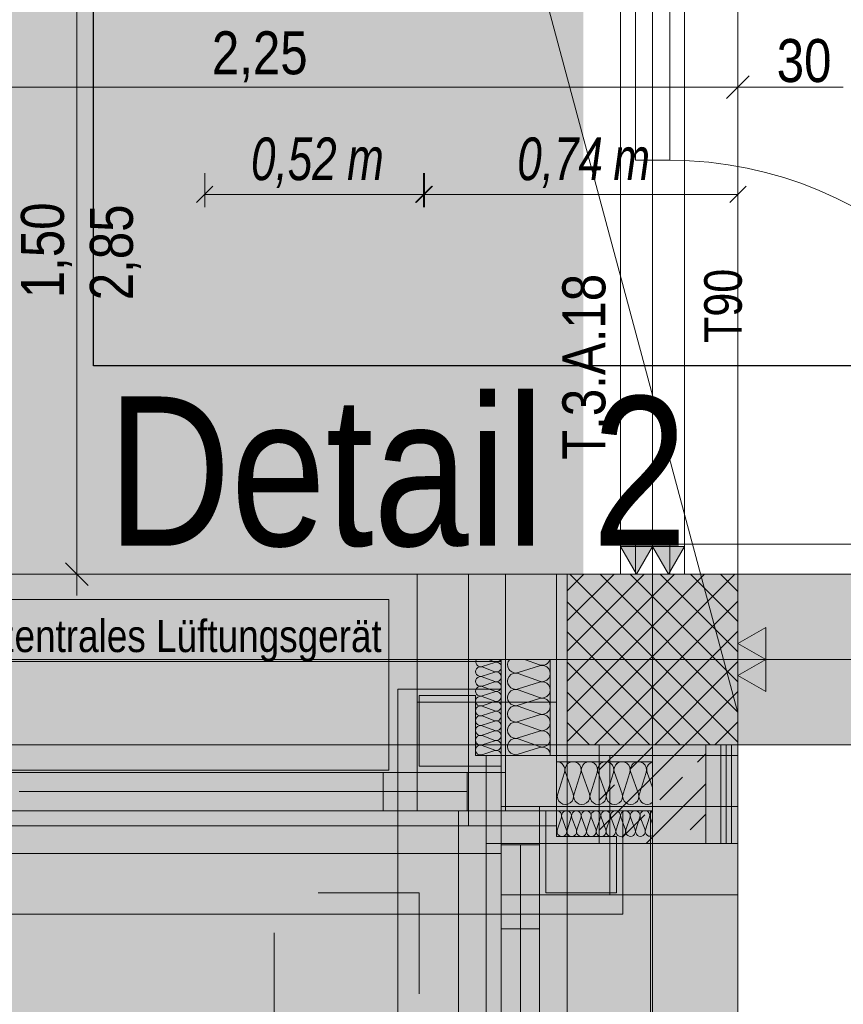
# Model space of a CAD drawing. Extents: x -620 to 300, y 62 to 1112.
# Tile 51 of 53: x -485 to -447, y 593 to 639. Entities that reach past the tile are written whole.
import ezdxf
from ezdxf.lldxf.tags import DXFTag

# ---------------------------------------------------------------- set-up
doc = ezdxf.new("R2010")
doc.units = 0
doc.layers.get('0').update_dxf_attribs({"lineweight": 13})
for name, color, linetype, lineweight, true_color in [('00 -Bauelemente -Dämmung innen', 7, 'Continuous', 9, 0xff7fe6), ('00 -Bauelemente -Gipskarton', 7, 'Continuous', 9, 0xff7fe6), ('30 -33 Aussenwände- 3 Aussenstützen', 7, 'Continuous', 50, 0x0000dd), ('30 -33 Aussenwände- 7 Fassade_ Elemente', 7, 'Continuous', 9, 0x00aacc), ('30 -34 Innenwände- 1 tragend', 7, 'Continuous', 13, 0xdd0806), ('30 -34 Innenwände- 2 nichttragend', 7, 'Continuous', 18, 0xff7fe6), ('30 -34 Innenwände- 4 Türen_Fenster', 7, 'Continuous', 15, 0x9955ff), ('30 -35 Decken- 1 Konstruktion-Träger- Stahlbeton', 7, 'grob-A06GA1UR8I', 13, 0x33aa00), ('30 -35 Decken- 1 Konstruktion-Träger- Stahlbeton -Ortbeton', 7, 'grob-A06GA1UR8I', 13, 0x33aa00), ('70 -72 Beschriftung- 1 Beschriftung allgemein', 7, 'Continuous', 9, 0xff6633), ('70 -72 Beschriftung- 2 Beschriftung Bauteile', 7, 'Continuous', 9, 0x9999ff), ('70 -76 Bemaßung- 2 Allgemein', 7, 'Continuous', 5, 0x6666cc), ('E_Aussparung Bemaßung', 5, 'Continuous', 9, 0x0000ff), ('E_Leerrohr_Detailnummer', 1, 'Continuous', 25, 0xff0000), ('iwb_Layout BA_Markierung', 7, 'Continuous', 9, 0xbadcdc), ('iwb_Schraffur_ Verglasung', 5, 'Continuous', 13, 0x0000ff), ('iwb_Schraffur_BW', 7, 'Continuous', 13, 0x7400e8), ('iwb_Schraffur_Unterzug', 7, 'Continuous', 5, 0xffffcc)]:
    doc.layers.add(name, color=color, linetype=linetype, lineweight=lineweight, true_color=true_color)
doc.layers.add('70 -71 Achsen- 1 Gebäudeachsen', color=7, linetype='STRICHPUNKT2-A06GA1UQ8I', lineweight=18)
doc.layers.add('Keine', color=7, linetype='Continuous', lineweight=9)
doc.styles.get("Standard").update_dxf_attribs({"font": 'ARIALN.TTF'})
tags = doc.linetypes.add('grob-A06GA1UR8I', pattern=[14, 3, -8, 3]).pattern_tags.tags
tags[8:9] = [DXFTag(74, 4), DXFTag(75, 0), DXFTag(340, '0'), DXFTag(46, 0.0), DXFTag(50, 0.0), DXFTag(44, 0.0), DXFTag(45, 0.0)]
tags[6:7] = [DXFTag(74, 4), DXFTag(75, 0), DXFTag(340, '0'), DXFTag(46, 0.0), DXFTag(50, 0.0), DXFTag(44, 0.0), DXFTag(45, 0.0)]
tags[4:5] = [DXFTag(74, 4), DXFTag(75, 0), DXFTag(340, '0'), DXFTag(46, 0.0), DXFTag(50, 0.0), DXFTag(44, 0.0), DXFTag(45, 0.0)]
tags = doc.linetypes.add('STRICHPUNKT2-A06GA1UQ8I', pattern=[12.7, 6.35, -3.175, 0, -3.175]).pattern_tags.tags
tags[10:11] = [DXFTag(74, 4), DXFTag(75, 0), DXFTag(340, '0'), DXFTag(46, 0.0), DXFTag(50, 0.0), DXFTag(44, 0.0), DXFTag(45, 0.0)]
tags[8:9] = [DXFTag(74, 4), DXFTag(75, 0), DXFTag(340, '0'), DXFTag(46, 0.0), DXFTag(50, 0.0), DXFTag(44, 0.0), DXFTag(45, 0.0)]
tags[6:7] = [DXFTag(74, 4), DXFTag(75, 0), DXFTag(340, '0'), DXFTag(46, 0.0), DXFTag(50, 0.0), DXFTag(44, 0.0), DXFTag(45, 0.0)]
tags[4:5] = [DXFTag(74, 4), DXFTag(75, 0), DXFTag(340, '0'), DXFTag(46, 0.0), DXFTag(50, 0.0), DXFTag(44, 0.0), DXFTag(45, 0.0)]

# ---------------------------------------------------------------- blocks, each defined once
blk = doc.blocks.new('Polygon-A06GA1UI8I')
at = {"color": 0, "linetype": 'ByBlock', "lineweight": -2, "ltscale": 0.13}
blk.add_solid([(-458.92, 86.609), (-538.631, 86.396), (-458.753, 1083.814), (-538.631, 1083.814)], dxfattribs=at)
blk = doc.blocks.new('Referenz-A06GA1UT8I')
at = {"layer": '00 -Bauelemente -Dämmung innen', "color": 0, "linetype": 'Continuous', "lineweight": -2, "ltscale": 0.13}
for p, q in [((-453.079, 600.813), (-453.079, 605.453)), ((-452.379, 600.813), (-452.379, 605.453))]:
    blk.add_line(p, q, dxfattribs=at)
at = {"layer": '00 -Bauelemente -Gipskarton', "color": 0, "linetype": 'Continuous', "lineweight": -2, "ltscale": 0.13}
for p, q in [((-452.379, 600.813), (-452.379, 605.453)), ((-452.129, 600.813), (-452.129, 605.453)), ((-451.879, 600.813), (-451.879, 605.453))]:
    blk.add_line(p, q, dxfattribs=at)
at = {"layer": '30 -33 Aussenwände- 3 Aussenstützen', "color": 0, "lineweight": -2}
for p, q in [((-459.579, 612.672), (-458.797, 613.453)), ((-459.579, 611.258), (-457.383, 613.453)), ((-459.579, 609.843), (-455.969, 613.453)), ((-459.579, 608.429), (-454.554, 613.453)), ((-459.579, 607.015), (-453.14, 613.453)), ((-459.579, 605.601), (-451.726, 613.453)), ((-459.461, 613.453), (-451.579, 605.571)), ((-458.046, 613.453), (-451.579, 606.985)), ((-456.632, 613.453), (-451.579, 608.4)), ((-455.218, 613.453), (-451.579, 609.814)), ((-453.804, 613.453), (-451.579, 611.228)), ((-452.39, 613.453), (-451.579, 612.642)), ((-459.579, 612.157), (-452.875, 605.453)), ((-458.312, 605.453), (-451.579, 612.187)), ((-459.579, 610.743), (-454.289, 605.453)), ((-456.897, 605.453), (-451.579, 610.772)), ((-455.579, 610.453), (-455.579, 608.453)), ((-456.579, 609.453), (-454.579, 609.453)), ((-455.483, 605.453), (-451.579, 609.358)), ((-459.579, 609.329), (-455.703, 605.453)), ((-459.579, 607.914), (-457.118, 605.453)), ((-454.069, 605.453), (-451.579, 607.944)), ((-459.579, 606.5), (-458.532, 605.453)), ((-452.655, 605.453), (-451.579, 606.53))]:
    blk.add_line(p, q, dxfattribs=at)
at = {"layer": '30 -33 Aussenwände- 3 Aussenstützen', "color": 0, "linetype": 'Continuous', "lineweight": -2, "ltscale": 0.13}
for p, q in [((-451.579, 613.453), (-459.579, 613.453)), ((-459.579, 613.453), (-459.579, 605.453)), ((-451.579, 605.453), (-451.579, 613.453)), ((-459.579, 605.453), (-451.579, 605.453))]:
    blk.add_line(p, q, dxfattribs=at)
at = {"layer": '30 -33 Aussenwände- 7 Fassade_ Elemente', "color": 0, "linetype": 'Continuous', "lineweight": -2, "ltscale": 0.13}
for p, q in [((-538.631, 613.453), (-460.079, 613.453)), ((-466.619, 613.453), (-471.265, 613.453)), ((-466.619, 613.453), (-464.219, 613.453)), ((-466.619, 607.453), (-466.619, 613.453)), ((-464.219, 613.453), (-464.219, 607.453)), ((-464.219, 613.453), (-460.079, 613.453)), ((-464.219, 607.453), (-464.219, 613.453)), ((-462.479, 613.453), (-460.079, 613.453)), ((-462.479, 607.453), (-462.479, 613.453)), ((-460.079, 613.453), (-460.079, 602.353)), ((-460.079, 613.453), (-460.079, 607.453)), ((-460.079, 613.453), (-460.079, 607.453)), ((-455.579, 610.453), (-455.579, 608.453)), ((-462.975, 609.334), (-463.297, 609.454)), ((-462.679, 609.453), (-462.679, 604.953)), ((-460.879, 609.191), (-461.589, 609.453)), ((-460.379, 604.953), (-460.379, 609.453)), ((-456.579, 609.453), (-454.579, 609.453)), ((-462.975, 609.312), (-463.576, 609.12)), ((-463.576, 609.097), (-462.976, 608.875)), ((-460.879, 609.153), (-461.879, 608.832)), ((-462.976, 608.852), (-463.576, 608.66)), ((-463.576, 608.637), (-462.976, 608.415)), ((-461.879, 608.794), (-460.879, 608.425)), ((-467.519, 608.053), (-467.519, 550.853)), ((-462.679, 608.053), (-467.519, 608.053)), ((-462.976, 608.393), (-463.576, 608.2)), ((-463.576, 608.178), (-462.977, 607.956)), ((-462.679, 604.953), (-462.679, 608.053)), ((-460.879, 608.387), (-461.879, 608.066)), ((-461.879, 608.028), (-460.879, 607.659)), ((-463.879, 607.753), (-466.519, 607.753)), ((-466.519, 607.753), (-466.519, 604.453)), ((-463.878, 604.953), (-463.879, 607.753)), ((-462.977, 607.933), (-463.577, 607.741)), ((-463.577, 607.718), (-462.977, 607.496)), ((-460.879, 607.621), (-461.879, 607.3)), ((-466.619, 602.353), (-466.619, 607.453)), ((-464.219, 607.453), (-466.619, 607.453)), ((-464.219, 607.453), (-464.219, 601.653)), ((-460.079, 607.453), (-464.219, 607.453)), ((-460.079, 607.453), (-464.219, 607.453)), ((-462.977, 607.473), (-463.577, 607.281)), ((-463.577, 607.259), (-462.977, 607.036)), ((-460.079, 607.453), (-462.479, 607.453)), ((-462.479, 607.453), (-460.079, 607.453)), ((-462.479, 602.353), (-462.479, 607.453)), ((-462.479, 602.353), (-462.479, 607.453)), ((-461.879, 607.262), (-460.879, 606.893)), ((-460.079, 607.453), (-460.079, 601.653)), ((-460.079, 607.453), (-460.079, 601.653)), ((-460.079, 604.953), (-460.079, 607.453)), ((-462.977, 607.014), (-463.577, 606.821)), ((-463.577, 606.799), (-462.978, 606.577)), ((-460.879, 606.855), (-461.879, 606.534)), ((-462.978, 606.554), (-463.578, 606.362)), ((-463.578, 606.339), (-462.978, 606.117)), ((-461.879, 606.496), (-460.879, 606.127)), ((-462.978, 606.095), (-463.578, 605.902)), ((-463.578, 605.88), (-462.978, 605.657)), ((-460.879, 606.089), (-461.879, 605.768)), ((-461.879, 605.73), (-460.879, 605.361)), ((-462.978, 605.635), (-463.578, 605.443)), ((-463.578, 605.42), (-462.979, 605.198)), ((-460.879, 605.323), (-461.879, 605.002)), ((-462.678, 604.953), (-463.878, 604.953)), ((-462.979, 605.175), (-463.579, 604.983)), ((-463.379, 604.953), (-463.379, 601.653)), ((-457.579, 604.953), (-463.379, 604.953)), ((-451.579, 604.953), (-462.679, 604.953)), ((-462.679, 604.453), (-462.678, 604.953)), ((-462.679, 604.953), (-460.379, 604.953)), ((-457.579, 604.953), (-460.079, 604.953)), ((-457.579, 600.813), (-457.579, 604.953)), ((-457.579, 600.813), (-457.579, 604.953)), ((-457.579, 604.953), (-451.579, 604.953)), ((-457.579, 602.553), (-457.579, 604.953)), ((-457.579, 604.953), (-451.579, 604.953)), ((-451.579, 553.953), (-451.579, 604.953)), ((-451.579, 604.953), (-451.579, 602.553)), ((-451.579, 604.953), (-451.579, 600.813)), ((-466.519, 604.453), (-462.679, 604.453)), ((-460.079, 602.353), (-460.079, 604.653)), ((-460.079, 604.653), (-455.579, 604.653)), ((-486.879, 604.153), (-462.479, 604.153)), ((-466.619, 604.153), (-471.265, 604.153)), ((-468.219, 604.153), (-466.619, 604.153)), ((-468.219, 602.353), (-468.219, 604.153)), ((-466.619, 602.353), (-466.619, 604.153)), ((-466.619, 604.153), (-466.619, 602.353)), ((-464.279, 604.153), (-462.479, 604.153)), ((-464.279, 602.353), (-464.279, 604.153)), ((-462.479, 604.153), (-462.479, 602.353)), ((-462.479, 604.153), (-462.479, 602.353)), ((-459.709, 604.153), (-460.03, 603.153)), ((-459.302, 603.153), (-459.671, 604.153)), ((-458.943, 604.153), (-459.264, 603.153)), ((-458.536, 603.153), (-458.905, 604.153)), ((-458.177, 604.153), (-458.498, 603.153)), ((-457.77, 603.153), (-458.139, 604.153)), ((-457.411, 604.153), (-457.732, 603.153)), ((-457.004, 603.153), (-457.373, 604.153)), ((-456.645, 604.153), (-456.966, 603.153)), ((-456.238, 603.153), (-456.607, 604.153)), ((-455.879, 604.153), (-456.2, 603.153)), ((-455.841, 604.153), (-455.579, 603.443)), ((-485.279, 603.253), (-464.279, 603.253)), ((-471.265, 603.253), (-468.219, 603.253)), ((-462.679, 602.553), (-462.679, 556.353)), ((-460.879, 602.553), (-462.679, 602.553)), ((-462.679, 601.653), (-462.679, 602.553)), ((-462.679, 600.753), (-462.679, 602.553)), ((-462.679, 602.553), (-457.579, 602.553)), ((-462.679, 602.553), (-460.879, 602.553)), ((-460.879, 556.353), (-460.879, 602.553)), ((-460.879, 602.553), (-460.879, 600.753)), ((-451.579, 602.553), (-457.579, 602.553)), ((-462.479, 602.353), (-486.879, 602.353)), ((-471.265, 602.353), (-466.619, 602.353)), ((-466.619, 602.353), (-468.219, 602.353)), ((-467.519, 601.653), (-467.519, 602.353)), ((-467.519, 602.353), (-466.619, 602.353)), ((-462.479, 602.353), (-464.279, 602.353)), ((-463.379, 601.653), (-463.379, 602.353)), ((-463.379, 602.353), (-462.479, 602.353)), ((-463.379, 602.353), (-462.479, 602.353)), ((-463.379, 601.653), (-463.379, 602.353)), ((-460.579, 602.353), (-460.079, 602.353)), ((-460.579, 598.513), (-460.579, 602.353)), ((-460.079, 602.353), (-456.979, 602.353)), ((-460.079, 602.353), (-460.079, 601.153)), ((-455.579, 602.353), (-460.079, 602.353)), ((-459.857, 602.053), (-460.049, 601.453)), ((-459.612, 601.453), (-459.834, 602.053)), ((-459.397, 602.054), (-459.589, 601.453)), ((-459.152, 601.454), (-459.375, 602.054)), ((-458.937, 602.054), (-459.13, 601.454)), ((-458.693, 601.454), (-458.915, 602.054)), ((-458.478, 602.054), (-458.67, 601.454)), ((-458.233, 601.455), (-458.455, 602.054)), ((-458.018, 602.055), (-458.211, 601.455)), ((-457.773, 601.455), (-457.996, 602.055)), ((-457.559, 602.055), (-457.751, 601.455)), ((-457.314, 601.455), (-457.536, 602.055)), ((-457.099, 602.055), (-457.291, 601.455)), ((-456.854, 601.456), (-457.076, 602.055)), ((-456.979, 602.353), (-456.979, 597.513)), ((-456.639, 602.056), (-456.832, 601.456)), ((-456.394, 601.456), (-456.617, 602.056)), ((-456.18, 602.056), (-456.372, 601.456)), ((-455.935, 601.456), (-456.157, 602.056)), ((-455.72, 602.056), (-455.912, 601.456)), ((-455.697, 602.056), (-455.578, 601.735)), ((-463.379, 601.653), (-538.631, 601.653)), ((-464.219, 601.653), (-467.519, 601.653)), ((-464.219, 601.653), (-463.379, 601.653)), ((-463.379, 601.653), (-463.379, 600.813)), ((-463.379, 601.653), (-462.679, 601.653)), ((-460.079, 601.653), (-463.379, 601.653)), ((-460.079, 601.653), (-463.379, 601.653)), ((-463.379, 376.653), (-463.379, 601.653)), ((-460.079, 601.153), (-457.279, 601.153)), ((-457.279, 601.153), (-457.279, 598.513)), ((-463.379, 600.813), (-457.579, 600.813)), ((-463.379, 600.813), (-463.379, 597.513)), ((-460.879, 600.753), (-462.679, 600.753)), ((-461.779, 600.753), (-461.779, 558.153)), ((-457.579, 598.413), (-457.579, 600.813)), ((-457.579, 600.813), (-451.579, 600.813)), ((-451.579, 600.813), (-457.579, 600.813)), ((-451.579, 600.813), (-451.579, 598.413)), ((-466.519, 598.513), (-471.265, 598.513)), ((-466.519, 593.767), (-466.519, 598.513)), ((-462.679, 597.513), (-462.679, 598.413)), ((-462.679, 598.413), (-457.579, 598.413)), ((-462.679, 596.813), (-462.679, 598.413)), ((-462.679, 593.767), (-462.679, 598.413)), ((-462.679, 598.413), (-460.879, 598.413)), ((-462.679, 598.413), (-460.879, 598.413)), ((-460.879, 598.413), (-460.879, 596.813)), ((-460.879, 598.413), (-460.879, 593.767)), ((-457.279, 598.513), (-460.579, 598.513)), ((-451.579, 598.413), (-457.579, 598.413)), ((-451.579, 598.413), (-451.579, 593.767)), ((-456.979, 597.513), (-538.631, 597.513)), ((-471.265, 597.513), (-467.519, 597.513)), ((-467.519, 597.513), (-467.519, 593.767)), ((-463.379, 597.513), (-462.679, 597.513)), ((-460.879, 596.813), (-462.679, 596.813)), ((-461.779, 593.767), (-461.779, 596.813))]:
    blk.add_line(p, q, dxfattribs=at)
at = {"layer": '30 -33 Aussenwände- 7 Fassade_ Elemente', "color": 0, "linetype": 'grob-A06GA1UR8I', "lineweight": -2, "ltscale": 0.13}
for p, q in [((-509.949, 612.253), (-467.949, 612.253)), ((-467.949, 612.253), (-467.949, 604.253)), ((-467.949, 604.253), (-509.949, 604.253))]:
    blk.add_line(p, q, dxfattribs=at)
at = {"layer": '30 -33 Aussenwände- 7 Fassade_ Elemente', "color": 0, "lineweight": -2}
for p, q in [((-462.679, 609.353), (-486.879, 609.353)), ((-462.679, 604.153), (-462.679, 609.353)), ((-485.279, 604.153), (-464.279, 604.153)), ((-464.279, 604.153), (-464.279, 602.353)), ((-464.279, 604.153), (-462.679, 604.153)), ((-462.679, 604.153), (-462.679, 602.353)), ((-485.279, 603.253), (-464.279, 603.253)), ((-464.279, 602.353), (-485.279, 602.353)), ((-464.679, 602.353), (-462.679, 602.353)), ((-464.679, 556.553), (-464.679, 602.353)), ((-462.679, 602.353), (-464.279, 602.353)), ((-460.879, 602.353), (-462.679, 602.353)), ((-462.679, 602.353), (-462.679, 600.353)), ((-462.679, 602.353), (-462.679, 600.753)), ((-460.879, 600.753), (-460.879, 602.353)), ((-455.679, 602.353), (-460.879, 602.353)), ((-455.679, 556.553), (-455.679, 602.353)), ((-462.679, 558.153), (-462.679, 600.753)), ((-460.879, 600.753), (-462.679, 600.753)), ((-461.779, 600.753), (-461.779, 558.153)), ((-460.879, 600.753), (-460.879, 558.153)), ((-462.679, 600.353), (-486.879, 600.353))]:
    blk.add_line(p, q, dxfattribs=at)
at = {"layer": '30 -33 Aussenwände- 7 Fassade_ Elemente', "color": 0, "linetype": 'Continuous', "lineweight": -2, "ltscale": 0.13}
for centre, major_axis, end_param in [((-463.646, 609.338), (-0.198, 0.116), 2.411197), ((-462.905, 609.553), (-0.071, -0.219), 1.434048), ((-462.905, 609.093), (0.186, 0.135), 1.254884), ((-461.996, 609.196), (-0.283, 0.257), 2.619647), ((-460.761, 609.555), (-0.117, -0.364), 1.613483), ((-463.646, 608.879), (0.071, 0.219), 3.765224), ((-463.646, 608.879), (-0.186, 0.135), 1.255075), ((-463.646, 608.879), (0.071, 0.219), 1.255075), ((-462.905, 609.093), (-0.071, -0.219), 1.254884), ((-462.906, 608.634), (0.186, 0.135), 1.254884), ((-462.906, 608.634), (-0.071, -0.219), 3.764652), ((-462.905, 609.093), (0.186, -0.135), 1.254884), ((-460.761, 608.789), (0.31, 0.225), 1.254884), ((-460.761, 608.789), (0.31, -0.225), 1.254884), ((-463.647, 608.419), (0.071, 0.219), 3.765224), ((-463.647, 608.419), (-0.186, 0.135), 1.255075), ((-463.646, 608.879), (-0.186, -0.135), 1.255075), ((-463.647, 608.419), (0.071, 0.219), 1.255075), ((-462.906, 608.174), (-0.071, -0.219), 3.764652), ((-462.906, 608.634), (-0.071, -0.219), 1.254884), ((-462.906, 608.174), (0.186, 0.135), 1.254884), ((-462.906, 608.634), (0.186, -0.135), 1.254884), ((-461.996, 608.43), (0.117, 0.364), 3.765224), ((-461.996, 608.43), (-0.31, 0.225), 1.255075), ((-461.996, 608.43), (0.117, 0.364), 1.255075), ((-460.761, 608.789), (-0.117, -0.364), 1.254884), ((-460.761, 608.023), (0.31, 0.225), 1.254884), ((-460.761, 608.023), (-0.117, -0.364), 3.764652), ((-463.647, 607.959), (0.071, 0.219), 3.765224), ((-463.647, 608.419), (-0.186, -0.135), 1.255075), ((-462.906, 608.174), (-0.071, -0.219), 1.254884), ((-462.906, 607.714), (-0.071, -0.219), 3.764652), ((-462.906, 608.174), (0.186, -0.135), 1.254884), ((-461.996, 607.664), (0.117, 0.364), 3.765224), ((-461.996, 608.43), (-0.31, -0.225), 1.255075), ((-461.996, 607.664), (0.117, 0.364), 1.255075), ((-460.761, 608.023), (0.31, -0.225), 1.254884), ((-463.647, 607.5), (0.071, 0.219), 3.765224), ((-462.907, 607.255), (-0.071, -0.219), 3.764652), ((-461.996, 607.664), (-0.31, 0.225), 1.255075), ((-460.761, 608.023), (-0.117, -0.364), 1.254884), ((-460.761, 607.257), (-0.117, -0.364), 3.764652), ((-460.761, 607.257), (0.31, 0.225), 1.254884), ((-463.648, 607.04), (0.071, 0.219), 3.765224), ((-462.907, 606.795), (-0.071, -0.219), 3.764652), ((-461.996, 606.898), (0.117, 0.364), 3.765224), ((-461.996, 607.664), (-0.31, -0.225), 1.255075), ((-460.761, 607.257), (-0.117, -0.364), 1.254884), ((-460.761, 607.257), (0.31, -0.225), 1.254884), ((-463.648, 606.58), (0.071, 0.219), 3.765224), ((-462.907, 606.336), (-0.071, -0.219), 3.764652), ((-460.761, 606.491), (-0.117, -0.364), 3.764652), ((-463.648, 606.121), (0.071, 0.219), 3.765224), ((-462.908, 605.876), (-0.071, -0.219), 3.764652), ((-461.996, 606.132), (0.117, 0.364), 3.765224), ((-460.761, 605.725), (-0.117, -0.364), 3.764652), ((-463.649, 605.661), (0.071, 0.219), 3.765224), ((-462.908, 605.416), (-0.071, -0.219), 3.764652), ((-461.996, 605.366), (0.117, 0.364), 3.765224), ((-463.649, 605.202), (0.071, 0.219), 3.765224), ((-462.908, 604.957), (0.23, -0.003), 1.896254), ((-460.761, 604.959), (0.383, -0.005), 1.896254), ((-460.073, 604.271), (0.364, -0.117), 1.896254), ((-459.307, 604.271), (0.364, -0.117), 3.764652), ((-458.541, 604.271), (0.364, -0.117), 3.764652), ((-457.775, 604.271), (0.364, -0.117), 3.764652), ((-457.775, 604.271), (-0.225, 0.31), 1.254884), ((-457.775, 604.271), (0.225, 0.31), 1.254884), ((-457.775, 604.271), (0.364, -0.117), 1.254884), ((-457.009, 604.271), (0.364, -0.117), 3.764652), ((-457.009, 604.271), (-0.225, 0.31), 1.254884), ((-457.009, 604.271), (0.225, 0.31), 1.254884), ((-457.009, 604.271), (0.364, -0.117), 1.254884), ((-456.243, 604.271), (-0.225, 0.31), 1.254884), ((-456.243, 604.271), (0.225, 0.31), 1.254884), ((-456.243, 604.271), (0.364, -0.117), 1.254884), ((-455.477, 604.271), (-0.102, 0.369), 1.613483), ((-459.666, 603.036), (-0.364, 0.117), 3.765224), ((-458.9, 603.036), (-0.364, 0.117), 3.765224), ((-458.134, 603.036), (-0.364, 0.117), 3.765224), ((-457.368, 603.036), (-0.364, 0.117), 3.765224), ((-457.368, 603.036), (-0.364, 0.117), 1.255075), ((-457.368, 603.036), (0.225, -0.31), 1.255075), ((-456.602, 603.036), (-0.364, 0.117), 3.765224), ((-456.602, 603.036), (-0.364, 0.117), 1.255075), ((-456.602, 603.036), (0.225, -0.31), 1.255075), ((-455.836, 603.036), (-0.364, 0.117), 2.619647), ((-457.368, 603.036), (-0.225, -0.31), 1.255075), ((-456.602, 603.036), (-0.225, -0.31), 1.255075), ((-460.075, 602.123), (0.219, -0.07), 1.896254), ((-459.616, 602.124), (0.219, -0.07), 3.764652), ((-459.156, 602.124), (0.219, -0.07), 3.764652), ((-458.696, 602.125), (0.219, -0.07), 3.764652), ((-458.237, 602.125), (0.219, -0.07), 3.764652), ((-457.777, 602.125), (0.219, -0.07), 3.764652), ((-457.318, 602.126), (0.219, -0.07), 3.764652), ((-456.858, 602.126), (0.219, -0.07), 3.764652), ((-456.858, 602.126), (-0.135, 0.186), 1.254884), ((-456.858, 602.126), (0.135, 0.186), 1.254884), ((-456.858, 602.126), (0.219, -0.07), 1.254884), ((-456.398, 602.126), (0.219, -0.07), 3.764652), ((-456.398, 602.126), (-0.135, 0.186), 1.254884), ((-456.398, 602.126), (0.135, 0.186), 1.254884), ((-456.398, 602.126), (0.219, -0.07), 1.254884), ((-455.939, 602.127), (-0.135, 0.186), 1.254884), ((-455.939, 602.127), (0.135, 0.186), 1.254884), ((-455.939, 602.127), (0.219, -0.07), 1.254884), ((-455.479, 602.127), (-0.1, 0.207), 1.434048), ((-459.83, 601.383), (-0.219, 0.07), 3.765224), ((-459.371, 601.383), (-0.219, 0.07), 3.765224), ((-458.911, 601.384), (-0.219, 0.07), 3.765224), ((-458.452, 601.384), (-0.219, 0.07), 3.765224), ((-457.992, 601.384), (-0.219, 0.07), 3.765224), ((-457.532, 601.385), (-0.219, 0.07), 3.765224), ((-457.073, 601.385), (-0.219, 0.07), 3.765224), ((-456.613, 601.385), (-0.219, 0.07), 3.765224), ((-456.613, 601.385), (-0.219, 0.07), 1.255075), ((-456.613, 601.385), (-0.135, -0.186), 1.255075), ((-456.613, 601.385), (0.135, -0.186), 1.255075), ((-456.153, 601.386), (-0.219, 0.07), 3.765224), ((-456.153, 601.386), (-0.219, 0.07), 1.255075), ((-456.153, 601.386), (-0.135, -0.186), 1.255075), ((-456.153, 601.386), (0.135, -0.186), 1.255075), ((-455.694, 601.386), (-0.219, 0.07), 2.411197)]:
    blk.add_ellipse(centre, major_axis=major_axis, ratio=1, start_param=0, end_param=end_param, dxfattribs=at)
at = {"layer": '30 -34 Innenwände- 1 tragend', "color": 0, "linetype": 'Continuous', "lineweight": -2, "ltscale": 0.13}
for p, q in [((-458.079, 605.453), (-458.079, 600.813)), ((-458.079, 605.453), (-453.079, 605.453)), ((-453.079, 605.453), (-453.079, 600.813)), ((-458.079, 600.813), (-453.079, 600.813))]:
    blk.add_line(p, q, dxfattribs=at)
at = {"layer": '30 -34 Innenwände- 1 tragend', "color": 0, "lineweight": -2}
for p, q in [((-458.079, 604.272), (-456.897, 605.453)), ((-458.079, 601.444), (-454.069, 605.453)), ((-458.079, 604.272), (-456.897, 605.453)), ((-458.079, 601.444), (-454.069, 605.453)), ((-458.079, 605.453), (-458.079, 600.813)), ((-456.654, 604.283), (-455.593, 605.343)), ((-456.654, 604.283), (-455.593, 605.343)), ((-453.079, 605.453), (-453.079, 600.813)), ((-453.472, 604.636), (-453.079, 605.03)), ((-453.472, 604.636), (-453.079, 605.03)), ((-455.24, 602.868), (-454.179, 603.929)), ((-455.24, 602.868), (-454.179, 603.929)), ((-458.079, 602.858), (-457.361, 603.576)), ((-458.079, 602.858), (-457.361, 603.576)), ((-455.881, 600.813), (-453.079, 603.616)), ((-455.881, 600.813), (-453.079, 603.616)), ((-457.007, 601.101), (-455.947, 602.161)), ((-457.007, 601.101), (-455.947, 602.161)), ((-453.825, 601.454), (-453.079, 602.201)), ((-453.825, 601.454), (-453.079, 602.201))]:
    blk.add_line(p, q, dxfattribs=at)
at = {"layer": '30 -34 Innenwände- 2 nichttragend', "color": 0, "linetype": 'Continuous', "lineweight": -2, "ltscale": 0.13}
for p, q in [((-457.079, 613.453), (-454.329, 613.453)), ((-457.079, 613.453), (-456.829, 613.453)), ((-457.079, 613.453), (-454.079, 613.453)), ((-456.829, 613.453), (-456.579, 613.453)), ((-456.579, 613.453), (-454.579, 613.453)), ((-454.579, 613.453), (-454.329, 613.453)), ((-454.329, 613.453), (-454.079, 613.453)), ((-454.329, 613.453), (-454.079, 613.453)), ((-451.879, 605.453), (-453.079, 605.453)), ((-453.079, 600.813), (-453.079, 605.453)), ((-451.879, 600.813), (-451.879, 605.453)), ((-451.879, 600.813), (-453.079, 600.813))]:
    blk.add_line(p, q, dxfattribs=at)
at = {"layer": '30 -34 Innenwände- 4 Türen_Fenster', "color": 0, "linetype": 'grob-A06GA1UR8I', "lineweight": -2, "ltscale": 0.13}
for p, q in [((-457.079, 643.453), (-457.079, 613.453)), ((-454.079, 643.453), (-454.079, 613.453)), ((-454.779, 614.853), (-436.779, 614.853))]:
    blk.add_line(p, q, dxfattribs=at)
at = {"layer": '30 -34 Innenwände- 4 Türen_Fenster', "color": 0, "linetype": 'Continuous', "lineweight": -2, "ltscale": 0.13}
for p, q in [((-456.379, 632.853), (-456.379, 643.453)), ((-454.779, 643.453), (-454.779, 632.853)), ((-454.779, 632.853), (-456.379, 632.853)), ((-456.379, 613.453), (-456.379, 614.853)), ((-456.379, 614.853), (-454.779, 614.853)), ((-454.779, 614.853), (-454.779, 613.453)), ((-454.779, 613.453), (-456.379, 613.453))]:
    blk.add_line(p, q, dxfattribs=at)
at = {"layer": '30 -34 Innenwände- 4 Türen_Fenster', "color": 0, "linetype": 'grob-A06GA1UR8I', "lineweight": -2, "ltscale": 0.13}
blk.add_ellipse((-454.779, 614.853), major_axis=(18, 0), ratio=1, start_param=0, end_param=1.570796, dxfattribs=at)
at = {"layer": '30 -35 Decken- 1 Konstruktion-Träger- Stahlbeton', "color": 0, "lineweight": -2}
for p, q in [((-538.631, 613.453), (-459.579, 613.453)), ((35.421, 613.453), (-451.579, 613.453)), ((-538.631, 605.453), (-459.579, 605.453)), ((-459.579, 388.453), (-459.579, 605.453)), ((35.421, 605.453), (-451.579, 605.453)), ((-451.579, 388.453), (-451.579, 605.453))]:
    blk.add_line(p, q, dxfattribs=at)
at = {"layer": '30 -35 Decken- 1 Konstruktion-Träger- Stahlbeton', "color": 0, "linetype": 'Continuous', "lineweight": -2, "ltscale": 0.13}
for p, q in [((-459.579, 613.453), (-459.579, 605.453)), ((-451.579, 605.453), (-451.579, 613.453)), ((-459.579, 605.453), (-451.579, 605.453))]:
    blk.add_line(p, q, dxfattribs=at)
at = {"layer": '30 -35 Decken- 1 Konstruktion-Träger- Stahlbeton -Ortbeton', "color": 0, "linetype": 'grob-A06GA1UR8I', "lineweight": -2, "ltscale": 0.13}
for p, q in [((-451.579, 613.453), (-451.579, 770.453)), ((-445.579, 613.453), (-451.579, 613.453))]:
    blk.add_line(p, q, dxfattribs=at)
at = {"layer": '70 -71 Achsen- 1 Gebäudeachsen', "color": 0, "linetype": 'STRICHPUNKT2-A06GA1UQ8I', "lineweight": -2, "ltscale": 0.13}
for p, q in [((-455.579, 1084.393), (-455.579, 84.953)), ((-538.631, 609.453), (76.308, 609.453))]:
    blk.add_line(p, q, dxfattribs=at)
at = {"layer": '70 -72 Beschriftung- 1 Beschriftung allgemein', "color": 0, "linetype": 'grob-A06GA1UR8I', "lineweight": -2, "ltscale": 0.13}
blk.add_line((-496.579, 774.453), (-451.579, 606.953), dxfattribs=at)
at = {"layer": '70 -72 Beschriftung- 1 Beschriftung allgemein', "color": 0, "linetype": 'Continuous', "lineweight": -2, "ltscale": 0.13}
blk.add_line((-473.329, 596.633), (-473.329, 550.433), dxfattribs=at)
at = {"layer": '70 -72 Beschriftung- 2 Beschriftung Bauteile', "color": 0, "lineweight": -2}
for p, q in [((-456.329, 613.453), (-457.079, 614.752)), ((-457.079, 614.752), (-455.579, 614.752)), ((-455.579, 614.752), (-456.329, 613.453)), ((-454.829, 613.453), (-455.579, 614.752)), ((-455.579, 614.752), (-454.079, 614.752)), ((-454.079, 614.752), (-454.829, 613.453)), ((-451.579, 610.203), (-450.279, 610.953)), ((-450.279, 610.953), (-450.279, 609.453)), ((-450.279, 609.453), (-451.579, 610.203)), ((-451.579, 608.703), (-450.279, 609.453)), ((-450.279, 609.453), (-450.279, 607.953)), ((-450.279, 607.953), (-451.579, 608.703))]:
    blk.add_line(p, q, dxfattribs=at)
for points in [[(-456.329, 613.453), (-457.079, 614.752), (-456.329, 614.752)], [(-456.329, 613.453), (-456.329, 614.752), (-455.579, 614.752)], [(-454.829, 613.453), (-455.579, 614.752), (-454.829, 614.752)], [(-454.829, 613.453), (-454.829, 614.752), (-454.079, 614.752)], [(-450.279, 609.453), (-451.579, 610.203), (-450.279, 610.953)], [(-450.279, 607.953), (-451.579, 608.703), (-450.279, 609.453)]]:
    blk.add_solid(points, dxfattribs=at)
at = {"layer": '70 -76 Bemaßung- 2 Allgemein', "color": 0, "linetype": 'Continuous', "lineweight": -2, "ltscale": 0.13}
for p, q in [((-482.579, 614.514), (-482.579, 642.393)), ((-451.579, 639.283), (-451.579, 637.283)), ((-451.048, 636.813), (-452.109, 635.752)), ((-452.109, 635.752), (-451.048, 636.813)), ((-452.639, 636.283), (-495.518, 636.283)), ((-450.579, 636.283), (-452.639, 636.283)), ((-452.579, 636.283), (-450.518, 636.283)), ((-446.639, 636.283), (-450.518, 636.283)), ((-451.579, 633.283), (-451.579, 635.283)), ((-482.579, 612.453), (-482.579, 614.514)), ((-482.048, 612.923), (-483.109, 613.984)), ((-480.079, 613.453), (-483.579, 613.453))]:
    blk.add_line(p, q, dxfattribs=at)
at = {"layer": '30 -33 Aussenwände- 7 Fassade_ Elemente', "color": 0, "linetype": 'Continuous', "lineweight": -2, "ltscale": 0.13, "insert": (-488.286, 611.306), "char_height": 1.51033, "attachment_point": 1}
blk.add_mtext('{\\fArial Narrow;dezentrales Lüftungsgerät}', dxfattribs=at)
at = {"layer": '70 -76 Bemaßung- 2 Allgemein', "color": 0, "linetype": 'Continuous', "lineweight": -2, "ltscale": 0.13, "char_height": 2.01377, "attachment_point": 1}
for s, insert in [('{\\fArial Narrow;2,25}', (-476.243, 638.898)), ('{\\fArial Narrow;30}', (-449.761, 638.534))]:
    blk.add_mtext(s, dxfattribs=dict(at, insert=insert))
at = {"layer": '70 -76 Bemaßung- 2 Allgemein', "color": 0, "linetype": 'Continuous', "lineweight": -2, "ltscale": 0.13, "char_height": 2.01377, "attachment_point": 1, "rotation": 90}
for s, insert in [('{\\fArial Narrow;1,50}', (-485.194, 626.385)), ('{\\fArial Narrow;2,85}', (-481.96, 626.289))]:
    blk.add_mtext(s, dxfattribs=dict(at, insert=insert))
at = {"layer": 'Keine', "color": 0, "linetype": 'Continuous', "lineweight": -2, "ltscale": 0.13, "attachment_point": 1, "rotation": 90}
for s, insert, char_height in [('{\\fArial Narrow;T.3.A.18}', (-459.81, 618.806), 2.01377), ('{\\fArial Narrow;T90}', (-453.16, 624.287), 1.76205)]:
    blk.add_mtext(s, dxfattribs=dict(at, insert=insert, char_height=char_height))
blk = doc.blocks.new('Referenz-A06GA1UV8I')
at = {"layer": 'iwb_Schraffur_BW', "linetype": 'Continuous', "ltscale": 0.13}
blk.add_hatch(color=256, dxfattribs=at).paths.add_polyline_path([(-463.378, 598.513), (-463.378, 604.954), (-459.579, 604.954), (-459.579, 613.453), (-451.579, 613.453), (-451.579, 598.513)])
at = {"layer": 'iwb_Schraffur_ Verglasung', "linetype": 'Continuous', "ltscale": 0.13}
blk.add_solid([(-462.679, 598.513), (-460.879, 598.513), (-462.679, 553.453), (-460.879, 553.453)], dxfattribs=at)
at = {"layer": 'iwb_Schraffur_Unterzug', "linetype": 'Continuous', "ltscale": 0.13}
for points in [[(-538.631, 613.453), (76.308, 613.453), (76.308, 607.296)], [(-538.631, 613.453), (76.308, 607.296), (-538.631, 609.79)], [(-538.631, 609.79), (76.308, 607.296), (76.308, 605.453)], [(-538.631, 609.79), (76.308, 605.453), (-538.631, 605.453)], [(-459.577, 388.03), (-459.577, 605.453), (-451.577, 388.03), (-451.577, 605.453)]]:
    blk.add_solid(points, dxfattribs=at)
blk = doc.blocks.new('Polygon-A06GA1UX8I')
at = {"color": 0, "linetype": 'ByBlock', "lineweight": -2, "ltscale": 0.25}
for p, q in [((-481.8, 646.672), (-444.305, 646.672)), ((-481.8, 623.208), (-481.8, 646.672)), ((-444.305, 646.672), (-444.305, 623.208)), ((-444.305, 623.208), (-481.8, 623.208))]:
    blk.add_line(p, q, dxfattribs=at)
blk = doc.blocks.new('Einzeiliger Text-A06GA1UZ8I')
at = {"color": 0, "lineweight": -2, "insert": (-481.143, 621.778), "char_height": 7, "attachment_point": 1}
blk.add_mtext('{\\fArial Narrow;Detail 2}', dxfattribs=at)
blk = doc.blocks.new('Maß-A06GA1V18I')
at = {"color": 0, "linetype": 'ByBlock', "lineweight": -2, "ltscale": 0.13}
for p, q in [((-476.579, 630.653), (-476.579, 632.253)), ((-466.277, 630.653), (-466.277, 632.253)), ((-476.197, 631.635), (-476.96, 630.872)), ((-465.895, 631.635), (-466.659, 630.872)), ((-476.579, 631.253), (-466.277, 631.253))]:
    blk.add_line(p, q, dxfattribs=at)
at = {"color": 0, "linetype": 'ByBlock', "lineweight": -2, "ltscale": 0.13, "char_height": 2, "attachment_point": 1}
for s, insert in [('{\\W0.9;\\fArial Narrow|b0|i1;0,52 }', (-474.406, 633.92)), ('{\\W0.9;\\fArial Narrow|b0|i1;m}', (-469.901, 633.92))]:
    blk.add_mtext(s, dxfattribs=dict(at, insert=insert))
blk = doc.blocks.new('Maß-A06GA1VB8I')
at = {"color": 0, "linetype": 'ByBlock', "lineweight": -2, "ltscale": 0.13}
for p, q in [((-466.315, 630.653), (-466.315, 632.253)), ((-451.579, 630.653), (-451.579, 632.253)), ((-465.934, 631.635), (-466.697, 630.872)), ((-451.197, 631.635), (-451.96, 630.872)), ((-466.315, 631.253), (-451.579, 631.253))]:
    blk.add_line(p, q, dxfattribs=at)
at = {"color": 0, "linetype": 'ByBlock', "lineweight": -2, "ltscale": 0.13, "char_height": 2, "attachment_point": 1}
for s, insert in [('{\\W0.9;\\fArial Narrow|b0|i1;0,74 }', (-461.925, 633.92)), ('{\\W0.9;\\fArial Narrow|b0|i1;m}', (-457.42, 633.92))]:
    blk.add_mtext(s, dxfattribs=dict(at, insert=insert))

msp = doc.modelspace()

# ---------------------------------------------------------------- block references
at = {"color": 8, "lineweight": 13, "ltscale": 0.13, "true_color": 0x808080}
msp.add_blockref('Referenz-A06GA1UT8I', (0, 0), dxfattribs=at)
at = {"color": 8, "lineweight": 25, "ltscale": 0.25, "true_color": 0x808080}
msp.add_blockref('Referenz-A06GA1UV8I', (0, 0), dxfattribs=at)
at = {"layer": 'E_Aussparung Bemaßung', "ltscale": 0.13}
for name in ['Maß-A06GA1V18I', 'Maß-A06GA1VB8I']:
    msp.add_blockref(name, (0, 0), dxfattribs=at)
at = {"layer": 'E_Leerrohr_Detailnummer', "ltscale": 0.25}
for name in ['Polygon-A06GA1UX8I', 'Einzeiliger Text-A06GA1UZ8I']:
    msp.add_blockref(name, (0, 0), dxfattribs=at)
at = {"layer": 'iwb_Layout BA_Markierung', "ltscale": 0.13}
msp.add_blockref('Polygon-A06GA1UI8I', (0, 0), dxfattribs=at)

doc.saveas('drawing.dxf')
